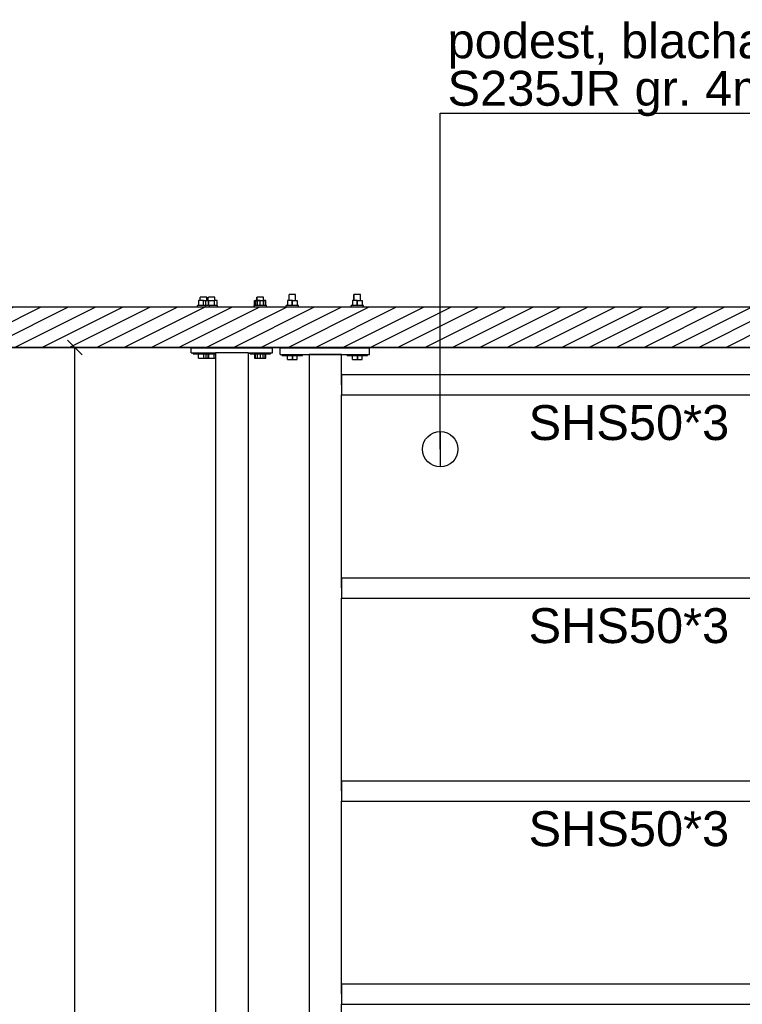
# Model space of a CAD drawing. Header units: millimetres. Extents: x 30 to 140409, y 21 to 10629.
# Tile 17 of 37: x 79293 to 81072, y 4118 to 6542. Entities that reach past the tile are written whole.
import ezdxf

# ---------------------------------------------------------------- set-up
doc = ezdxf.new("R2010")
doc.units = ezdxf.units.MM
doc.styles.add('Arial', font='ARIAL.TTF', dxfattribs={"height": 0.2})
doc.styles.add('Arial Narrow', font='ARIALN.TTF', dxfattribs={"height": 0.2})

# ---------------------------------------------------------------- blocks, each defined once
blk = doc.blocks.new('Bolt-20590 - 1314')
at = {"color": 7}
for p, q in [((79964, 5851.1), (79952, 5851.1)), ((79952, 5851.1), (79952, 5838.1)), ((79957.1, 5865.1), (79956, 5865.1)), ((79956, 5851.1), (79956, 5865.1)), ((79960, 5865.1), (79957.1, 5865.1)), ((79964, 5865.1), (79960, 5865.1)), ((79968, 5865.1), (79964, 5865.1)), ((79964, 5851.1), (79976, 5851.1)), ((79964, 5838.1), (79964, 5851.1)), ((79970.9, 5865.1), (79968, 5865.1)), ((79972, 5865.1), (79970.9, 5865.1)), ((79972, 5851.1), (79972, 5865.1)), ((79976, 5851.1), (79976, 5838.1)), ((80124, 5851.1), (80112, 5851.1)), ((80112, 5851.1), (80112, 5838.1)), ((80117.1, 5865.1), (80116, 5865.1)), ((80116, 5851.1), (80116, 5865.1)), ((80120, 5865.1), (80117.1, 5865.1)), ((80124, 5865.1), (80120, 5865.1)), ((80128, 5865.1), (80124, 5865.1)), ((80124, 5851.1), (80136, 5851.1)), ((80124, 5838.1), (80124, 5851.1)), ((80130.9, 5865.1), (80128, 5865.1)), ((80132, 5865.1), (80130.9, 5865.1)), ((80132, 5851.1), (80132, 5865.1)), ((80136, 5851.1), (80136, 5838.1)), ((79951, 5838.1), (79949, 5838.1)), ((79949, 5835.1), (79949, 5838.1)), ((79956.5, 5838.1), (79951, 5838.1)), ((79964, 5838.1), (79956.5, 5838.1)), ((79971.5, 5838.1), (79964, 5838.1)), ((79977, 5838.1), (79971.5, 5838.1)), ((79979, 5838.1), (79977, 5838.1)), ((79979, 5835.1), (79979, 5838.1)), ((80111, 5838.1), (80109, 5838.1)), ((80109, 5835.1), (80109, 5838.1)), ((80116.5, 5838.1), (80111, 5838.1)), ((80124, 5838.1), (80116.5, 5838.1)), ((80131.5, 5838.1), (80124, 5838.1)), ((80137, 5838.1), (80131.5, 5838.1)), ((80139, 5838.1), (80137, 5838.1)), ((80139, 5835.1), (80139, 5838.1)), ((79956, 5734.1), (79956, 5735.1)), ((79972, 5734.1), (79972, 5735.1)), ((80116, 5734.1), (80116, 5735.1)), ((80132, 5734.1), (80132, 5735.1)), ((79939, 5715.1), (79939, 5718.1)), ((79939, 5715.1), (79942.3, 5715.1)), ((79942.3, 5715.1), (79951.5, 5715.1)), ((79951.5, 5715.1), (79964, 5715.1)), ((79952, 5705.1), (79952, 5715.1)), ((79952, 5705.1), (79964, 5705.1)), ((79964, 5715.1), (79976.5, 5715.1)), ((79964, 5715.1), (79964, 5705.1)), ((79964, 5705.1), (79976, 5705.1)), ((79976, 5705.1), (79976, 5715.1)), ((79976.5, 5715.1), (79985.6, 5715.1)), ((79985.6, 5715.1), (79989, 5715.1)), ((79989, 5715.1), (79989, 5718.1)), ((80099, 5715.1), (80099, 5718.1)), ((80099, 5715.1), (80102.3, 5715.1)), ((80102.3, 5715.1), (80111.5, 5715.1)), ((80111.5, 5715.1), (80124, 5715.1)), ((80112, 5705.1), (80112, 5715.1)), ((80112, 5705.1), (80124, 5705.1)), ((80124, 5715.1), (80136.5, 5715.1)), ((80124, 5715.1), (80124, 5705.1)), ((80124, 5705.1), (80136, 5705.1)), ((80136, 5705.1), (80136, 5715.1)), ((80136.5, 5715.1), (80145.6, 5715.1)), ((80145.6, 5715.1), (80149, 5715.1)), ((80149, 5715.1), (80149, 5718.1))]:
    blk.add_line(p, q, dxfattribs=at)
blk = doc.blocks.new('Part-20577 - 1314')
at = {"color": 7}
blk.add_line((80005.3, 5718.1), (80085.3, 5718.1), dxfattribs=at)
blk = doc.blocks.new('Bolt-22257 - 1314')
at = {"color": 7}
for p, q in [((79751.3, 5851.1), (79758.3, 5851.1)), ((79751.3, 5838.1), (79751.3, 5851.1)), ((79757.2, 5859.1), (79758.3, 5859.1)), ((79757.2, 5851.1), (79757.2, 5859.1)), ((79761.2, 5859.1), (79758.3, 5859.1)), ((79758.3, 5851.1), (79772.1, 5851.1)), ((79758.3, 5838.1), (79758.3, 5851.1)), ((79765.2, 5859.1), (79761.2, 5859.1)), ((79769.2, 5859.1), (79765.2, 5859.1)), ((79772.1, 5859.1), (79769.2, 5859.1)), ((79773.2, 5859.1), (79772.1, 5859.1)), ((79779, 5851.1), (79772.1, 5851.1)), ((79772.1, 5851.1), (79772.1, 5838.1)), ((79773.2, 5851.1), (79773.2, 5859.1)), ((79779, 5838.1), (79779, 5851.1)), ((79871.3, 5851.1), (79878.3, 5851.1)), ((79871.3, 5838.1), (79871.3, 5851.1)), ((79877.2, 5859.1), (79878.3, 5859.1)), ((79877.2, 5851.1), (79877.2, 5859.1)), ((79881.2, 5859.1), (79878.3, 5859.1)), ((79878.3, 5851.1), (79892.1, 5851.1)), ((79878.3, 5838.1), (79878.3, 5851.1)), ((79885.2, 5859.1), (79881.2, 5859.1)), ((79889.2, 5859.1), (79885.2, 5859.1)), ((79892.1, 5859.1), (79889.2, 5859.1)), ((79893.2, 5859.1), (79892.1, 5859.1)), ((79899, 5851.1), (79892.1, 5851.1)), ((79892.1, 5851.1), (79892.1, 5838.1)), ((79893.2, 5851.1), (79893.2, 5859.1)), ((79899, 5838.1), (79899, 5851.1)), ((79750.2, 5838.1), (79752.2, 5838.1)), ((79750.2, 5835.1), (79750.2, 5838.1)), ((79757.7, 5838.1), (79752.2, 5838.1)), ((79765.2, 5838.1), (79757.7, 5838.1)), ((79772.7, 5838.1), (79765.2, 5838.1)), ((79778.2, 5838.1), (79772.7, 5838.1)), ((79780.2, 5838.1), (79778.2, 5838.1)), ((79780.2, 5835.1), (79780.2, 5838.1)), ((79870.2, 5838.1), (79872.2, 5838.1)), ((79870.2, 5835.1), (79870.2, 5838.1)), ((79877.7, 5838.1), (79872.2, 5838.1)), ((79885.2, 5838.1), (79877.7, 5838.1)), ((79892.7, 5838.1), (79885.2, 5838.1)), ((79898.2, 5838.1), (79892.7, 5838.1)), ((79900.2, 5838.1), (79898.2, 5838.1)), ((79900.2, 5835.1), (79900.2, 5838.1)), ((79740.2, 5719.1), (79740.2, 5722.1)), ((79757.2, 5734.1), (79757.2, 5735.1)), ((79773.2, 5734.1), (79773.2, 5735.1)), ((79860.2, 5719.1), (79860.2, 5722.1)), ((79877.2, 5734.1), (79877.2, 5735.1)), ((79893.2, 5734.1), (79893.2, 5735.1)), ((79910.2, 5719.1), (79910.2, 5722.1)), ((79740.2, 5719.1), (79743.5, 5719.1)), ((79743.5, 5719.1), (79752.7, 5719.1)), ((79751.3, 5719.1), (79751.3, 5709.1)), ((79751.3, 5709.1), (79758.3, 5709.1)), ((79752.7, 5719.1), (79765.2, 5719.1)), ((79758.3, 5709.1), (79758.3, 5719.1)), ((79758.3, 5709.1), (79772.1, 5709.1)), ((79765.2, 5719.1), (79775.3, 5719.1)), ((79772.1, 5709.1), (79772.1, 5719.1)), ((79772.1, 5709.1), (79775.3, 5709.1)), ((79860.2, 5719.1), (79863.5, 5719.1)), ((79863.5, 5719.1), (79872.7, 5719.1)), ((79871.3, 5719.1), (79871.3, 5709.1)), ((79871.3, 5709.1), (79878.3, 5709.1)), ((79872.7, 5719.1), (79885.2, 5719.1)), ((79878.3, 5709.1), (79878.3, 5719.1)), ((79878.3, 5709.1), (79892.1, 5709.1)), ((79885.2, 5719.1), (79897.7, 5719.1)), ((79892.1, 5709.1), (79892.1, 5719.1)), ((79892.1, 5709.1), (79899, 5709.1)), ((79897.7, 5719.1), (79906.8, 5719.1)), ((79899, 5709.1), (79899, 5719.1)), ((79906.8, 5719.1), (79910.2, 5719.1))]:
    blk.add_line(p, q, dxfattribs=at)
blk = doc.blocks.new('Part-20614 - 1314')
at = {"color": 7}
for p, q in [((80085.3, 4168.1), (80085.3, 4118.1)), ((80085.3, 4168.1), (81500.3, 4168.1)), ((81500.3, 4168.1), (81500.3, 4118.1)), ((80085.3, 4118.1), (81500.3, 4118.1))]:
    blk.add_line(p, q, dxfattribs=at)
blk = doc.blocks.new('Bolt-22262 - 1314')
at = {"color": 7}
for p, q in [((79745.3, 5851.1), (79733.3, 5851.1)), ((79733.3, 5851.1), (79733.3, 5838.1)), ((79738.4, 5859.1), (79737.3, 5859.1)), ((79737.3, 5851.1), (79737.3, 5859.1)), ((79741.3, 5859.1), (79738.4, 5859.1)), ((79745.3, 5859.1), (79741.3, 5859.1)), ((79749.3, 5859.1), (79745.3, 5859.1)), ((79745.3, 5851.1), (79757.3, 5851.1)), ((79745.3, 5838.1), (79745.3, 5851.1)), ((79752.2, 5859.1), (79749.3, 5859.1)), ((79753.3, 5859.1), (79752.2, 5859.1)), ((79753.3, 5851.1), (79753.3, 5859.1)), ((79757.3, 5851.1), (79757.3, 5838.1)), ((79885.3, 5851.1), (79873.3, 5851.1)), ((79873.3, 5851.1), (79873.3, 5838.1)), ((79878.4, 5859.1), (79877.3, 5859.1)), ((79877.3, 5851.1), (79877.3, 5859.1)), ((79881.3, 5859.1), (79878.4, 5859.1)), ((79885.3, 5859.1), (79881.3, 5859.1)), ((79889.3, 5859.1), (79885.3, 5859.1)), ((79885.3, 5851.1), (79897.3, 5851.1)), ((79885.3, 5838.1), (79885.3, 5851.1)), ((79892.2, 5859.1), (79889.3, 5859.1)), ((79893.3, 5859.1), (79892.2, 5859.1)), ((79893.3, 5851.1), (79893.3, 5859.1)), ((79897.3, 5851.1), (79897.3, 5838.1)), ((79732.3, 5838.1), (79730.3, 5838.1)), ((79730.3, 5835.1), (79730.3, 5838.1)), ((79737.8, 5838.1), (79732.3, 5838.1)), ((79745.3, 5838.1), (79737.8, 5838.1)), ((79752.8, 5838.1), (79745.3, 5838.1)), ((79758.3, 5838.1), (79752.8, 5838.1)), ((79760.3, 5838.1), (79758.3, 5838.1)), ((79760.3, 5835.1), (79760.3, 5838.1)), ((79872.3, 5838.1), (79870.3, 5838.1)), ((79870.3, 5835.1), (79870.3, 5838.1)), ((79877.8, 5838.1), (79872.3, 5838.1)), ((79885.3, 5838.1), (79877.8, 5838.1)), ((79892.8, 5838.1), (79885.3, 5838.1)), ((79898.3, 5838.1), (79892.8, 5838.1)), ((79900.3, 5838.1), (79898.3, 5838.1)), ((79900.3, 5835.1), (79900.3, 5838.1)), ((79720.3, 5719.1), (79720.3, 5722.1)), ((79737.3, 5734.1), (79737.3, 5735.1)), ((79753.3, 5734.1), (79753.3, 5735.1)), ((79770.3, 5719.1), (79770.3, 5722.1)), ((79860.3, 5719.1), (79860.3, 5722.1)), ((79877.3, 5734.1), (79877.3, 5735.1)), ((79893.3, 5734.1), (79893.3, 5735.1)), ((79910.3, 5719.1), (79910.3, 5722.1)), ((79720.3, 5719.1), (79723.6, 5719.1)), ((79723.6, 5719.1), (79732.8, 5719.1)), ((79732.8, 5719.1), (79745.3, 5719.1)), ((79733.3, 5709.1), (79733.3, 5719.1)), ((79733.3, 5709.1), (79745.3, 5709.1)), ((79745.3, 5719.1), (79757.8, 5719.1)), ((79745.3, 5719.1), (79745.3, 5709.1)), ((79745.3, 5709.1), (79757.3, 5709.1)), ((79757.3, 5709.1), (79757.3, 5719.1)), ((79757.8, 5719.1), (79766.9, 5719.1)), ((79766.9, 5719.1), (79770.3, 5719.1)), ((79860.3, 5719.1), (79863.6, 5719.1)), ((79863.6, 5719.1), (79872.8, 5719.1)), ((79872.8, 5719.1), (79885.3, 5719.1)), ((79873.3, 5709.1), (79873.3, 5719.1)), ((79873.3, 5709.1), (79885.3, 5709.1)), ((79885.3, 5719.1), (79897.8, 5719.1)), ((79885.3, 5719.1), (79885.3, 5709.1)), ((79885.3, 5709.1), (79897.3, 5709.1)), ((79897.3, 5709.1), (79897.3, 5719.1)), ((79897.8, 5719.1), (79906.9, 5719.1)), ((79906.9, 5719.1), (79910.3, 5719.1))]:
    blk.add_line(p, q, dxfattribs=at)
blk = doc.blocks.new('Part-20591 - 1314')
at = {"color": 7}
for p, q in [((80154.3, 5734.1), (79934.3, 5734.1)), ((79934.3, 5718.1), (79934.3, 5734.1)), ((79934.3, 5734.1), (80154.3, 5734.1)), ((80154.3, 5718.1), (80154.3, 5734.1)), ((79934.3, 5718.1), (80005.3, 5718.1)), ((80085.3, 5718.1), (80154.3, 5718.1))]:
    blk.add_line(p, q, dxfattribs=at)
blk = doc.blocks.new('Part-20571 - 1314')
at = {"color": 7}
for p, q in [((80085.3, 5718.1), (80005.3, 5718.1)), ((80005.3, 5718.1), (80005.3, 2306.1)), ((80085.3, 5643.1), (80085.3, 5718.1)), ((80085.3, 5143.1), (80085.3, 5618.1)), ((80085.3, 4643.1), (80085.3, 5118.1)), ((80085.3, 4143.1), (80085.3, 4618.1)), ((80085.3, 2306.1), (80085.3, 4118.1))]:
    blk.add_line(p, q, dxfattribs=at)
blk = doc.blocks.new('Part-20613 - 1314')
at = {"color": 7}
for p, q in [((80085.3, 5168.1), (80085.3, 5118.1)), ((80085.3, 5168.1), (81500.3, 5168.1)), ((81500.3, 5168.1), (81500.3, 5118.1)), ((80085.3, 5118.1), (81500.3, 5118.1))]:
    blk.add_line(p, q, dxfattribs=at)
blk = doc.blocks.new('Part-20575 - 1314')
at = {"color": 7}
for p, q in [((79995.2, 5735), (79995.2, 5735.1)), ((80095.2, 5735), (79995.2, 5735)), ((80095.2, 5735.1), (80095.2, 5735))]:
    blk.add_line(p, q, dxfattribs=at)
blk = doc.blocks.new('Bolt-20592 - 1314')
at = {"color": 7}
for p, q in [((79964.3, 5851.1), (79952.3, 5851.1)), ((79952.3, 5851.1), (79952.3, 5838.1)), ((79957.4, 5865.1), (79956.3, 5865.1)), ((79956.3, 5851.1), (79956.3, 5865.1)), ((79960.3, 5865.1), (79957.4, 5865.1)), ((79964.3, 5865.1), (79960.3, 5865.1)), ((79968.3, 5865.1), (79964.3, 5865.1)), ((79964.3, 5851.1), (79976.3, 5851.1)), ((79964.3, 5838.1), (79964.3, 5851.1)), ((79971.2, 5865.1), (79968.3, 5865.1)), ((79972.3, 5865.1), (79971.2, 5865.1)), ((79972.3, 5851.1), (79972.3, 5865.1)), ((79976.3, 5851.1), (79976.3, 5838.1)), ((80124.3, 5851.1), (80112.3, 5851.1)), ((80112.3, 5851.1), (80112.3, 5838.1)), ((80117.4, 5865.1), (80116.3, 5865.1)), ((80116.3, 5851.1), (80116.3, 5865.1)), ((80120.3, 5865.1), (80117.4, 5865.1)), ((80124.3, 5865.1), (80120.3, 5865.1)), ((80128.3, 5865.1), (80124.3, 5865.1)), ((80124.3, 5851.1), (80136.3, 5851.1)), ((80124.3, 5838.1), (80124.3, 5851.1)), ((80131.2, 5865.1), (80128.3, 5865.1)), ((80132.3, 5865.1), (80131.2, 5865.1)), ((80132.3, 5851.1), (80132.3, 5865.1)), ((80136.3, 5851.1), (80136.3, 5838.1)), ((79951.3, 5838.1), (79949.3, 5838.1)), ((79949.3, 5835.1), (79949.3, 5838.1)), ((79956.8, 5838.1), (79951.3, 5838.1)), ((79964.3, 5838.1), (79956.8, 5838.1)), ((79971.8, 5838.1), (79964.3, 5838.1)), ((79977.3, 5838.1), (79971.8, 5838.1)), ((79979.3, 5838.1), (79977.3, 5838.1)), ((79979.3, 5835.1), (79979.3, 5838.1)), ((80111.3, 5838.1), (80109.3, 5838.1)), ((80109.3, 5835.1), (80109.3, 5838.1)), ((80116.8, 5838.1), (80111.3, 5838.1)), ((80124.3, 5838.1), (80116.8, 5838.1)), ((80131.8, 5838.1), (80124.3, 5838.1)), ((80137.3, 5838.1), (80131.8, 5838.1)), ((80139.3, 5838.1), (80137.3, 5838.1)), ((80139.3, 5835.1), (80139.3, 5838.1)), ((79956.3, 5734.1), (79956.3, 5735.1)), ((79972.3, 5734.1), (79972.3, 5735.1)), ((80116.3, 5734.1), (80116.3, 5735.1)), ((80132.3, 5734.1), (80132.3, 5735.1)), ((79939.3, 5715.1), (79939.3, 5718.1)), ((79939.3, 5715.1), (79942.6, 5715.1)), ((79942.6, 5715.1), (79951.8, 5715.1)), ((79951.8, 5715.1), (79964.3, 5715.1)), ((79952.3, 5705.1), (79952.3, 5715.1)), ((79952.3, 5705.1), (79964.3, 5705.1)), ((79964.3, 5715.1), (79976.8, 5715.1)), ((79964.3, 5715.1), (79964.3, 5705.1)), ((79964.3, 5705.1), (79976.3, 5705.1)), ((79976.3, 5705.1), (79976.3, 5715.1)), ((79976.8, 5715.1), (79985.9, 5715.1)), ((79985.9, 5715.1), (79989.3, 5715.1)), ((79989.3, 5715.1), (79989.3, 5718.1)), ((80099.3, 5715.1), (80099.3, 5718.1)), ((80099.3, 5715.1), (80102.6, 5715.1)), ((80102.6, 5715.1), (80111.8, 5715.1)), ((80111.8, 5715.1), (80124.3, 5715.1)), ((80112.3, 5705.1), (80112.3, 5715.1)), ((80112.3, 5705.1), (80124.3, 5705.1)), ((80124.3, 5715.1), (80136.8, 5715.1)), ((80124.3, 5715.1), (80124.3, 5705.1)), ((80124.3, 5705.1), (80136.3, 5705.1)), ((80136.3, 5705.1), (80136.3, 5715.1)), ((80136.8, 5715.1), (80145.9, 5715.1)), ((80145.9, 5715.1), (80149.3, 5715.1)), ((80149.3, 5715.1), (80149.3, 5718.1))]:
    blk.add_line(p, q, dxfattribs=at)
blk = doc.blocks.new('Part-1870 - 1314')
at = {"color": 7}
blk.add_line((78305.3, 5835.1), (84776.3, 5835.1), dxfattribs=at)
blk = doc.blocks.new('Part-1872 - 1314')
h = blk.add_hatch()
h.set_pattern_fill('', color=96, scale=30, style=0, pattern_type=0)
h.set_pattern_definition([(26.56505, (84803.092, 5735.11), (-33.67596, 16.83798), [])])
h.paths.add_polyline_path([(78278.5, 5735.1), (84803.1, 5735.1), (84776.3, 5835.1), (78305.3, 5835.1)])
at = {"color": 96}
for p, q in [((78305.3, 5835.1), (84776.3, 5835.1)), ((78305.3, 5835.1), (84776.3, 5835.1)), ((78278.5, 5735.1), (84803.1, 5735.1))]:
    blk.add_line(p, q, dxfattribs=at)
blk = doc.blocks.new('Part-1877 - 1314')
at = {"color": 7}
for p, q in [((79855.3, 5722.1), (79775.3, 5722.1)), ((79775.3, 5722.1), (79775.3, 2825.2)), ((79855.3, 5722.1), (79855.3, 2825.2))]:
    blk.add_line(p, q, dxfattribs=at)
blk = doc.blocks.new('Part-20589 - 1314')
at = {"color": 7}
for p, q in [((79934, 5734.1), (79934.3, 5734.1)), ((79934, 5718.1), (79934, 5734.1)), ((79934, 5734.1), (80154, 5734.1)), ((79934.3, 5718.1), (79934, 5718.1))]:
    blk.add_line(p, q, dxfattribs=at)
blk = doc.blocks.new('Part-20612 - 1314')
at = {"color": 7}
for p, q in [((80085.3, 5668.1), (80085.3, 5618.1)), ((80085.3, 5668.1), (81500.3, 5668.1)), ((81500.3, 5668.1), (81500.3, 5618.1)), ((80085.3, 5618.1), (81500.3, 5618.1))]:
    blk.add_line(p, q, dxfattribs=at)
blk = doc.blocks.new('Part-20615 - 1314')
at = {"color": 7}
for p, q in [((80085.3, 4668.1), (80085.3, 4618.1)), ((80085.3, 4668.1), (81500.3, 4668.1)), ((81500.3, 4668.1), (81500.3, 4618.1)), ((80085.3, 4618.1), (81500.3, 4618.1))]:
    blk.add_line(p, q, dxfattribs=at)
blk = doc.blocks.new('Part-22256 - 1314')
at = {"color": 7}
for p, q in [((79735.2, 5734.1), (79735.2, 5734.1)), ((79915.2, 5734.1), (79915.2, 5734.1))]:
    blk.add_line(p, q, dxfattribs=at)
blk = doc.blocks.new('Part-22261 - 1314')
at = {"color": 7}
for p, q in [((79915.3, 5734.1), (79715.3, 5734.1)), ((79715.3, 5722.1), (79715.3, 5734.1)), ((79715.3, 5734.1), (79915.3, 5734.1)), ((79715.3, 5722.1), (79775.3, 5722.1)), ((79855.3, 5722.1), (79915.3, 5722.1)), ((79915.3, 5722.1), (79915.3, 5734.1))]:
    blk.add_line(p, q, dxfattribs=at)
blk = doc.blocks.new('StraightDimension-6862 - 1314')
at = {"color": 174}
for p, q in [((79446.8, 5717.1), (79410.8, 5753.1)), ((81510.8, 5735.1), (79356.8, 5735.1)), ((79428.8, 2235.1), (79428.8, 5735.1))]:
    blk.add_line(p, q, dxfattribs=at)
at = {"color": 30, "style": 'Arial Narrow'}
blk.add_text('3500', height=85.9, rotation=90.0002, dxfattribs=at).set_placement((79401.8, 3875.7))
blk = doc.blocks.new('StraightDimension-6876 - 1314')
at = {"color": 174}
for p, q in [((78134.1, 5717.1), (78098.1, 5753.1)), ((80467.2, 5735.1), (78044.1, 5735.1)), ((78116.1, 3735.2), (78116.1, 5735.1)), ((78060.8, 3735.2), (78188.1, 3735.2)), ((78098.1, 3753.2), (78134.1, 3717.2))]:
    blk.add_line(p, q, dxfattribs=at)
at = {"color": 30, "style": 'Arial Narrow'}
blk.add_text('2000', height=85.9, rotation=90.0002, dxfattribs=at).set_placement((78089.1, 4625.7))
blk = doc.blocks.new('StraightDimension-27109 - 1314')
at = {"color": 174}
blk.add_line((81427.1, 5735.1), (79086.7, 5735.1), dxfattribs=at)
blk = doc.blocks.new('Mark-22685 - 1314')
at = {"color": 30, "style": 'Arial'}
blk.add_text('SHS50*3', height=85.96, dxfattribs=at).set_placement((80545.9, 5007.1))
blk = doc.blocks.new('Text-22809 - 1314')
at = {"color": 136}
for p, q in [((80328.4, 5484.6), (80328.4, 6312.3)), ((80328.4, 6312.3), (82118.9, 6312.3)), ((80328.4, 5528.1), (80328.4, 5441.1))]:
    blk.add_line(p, q, dxfattribs=at)
blk.add_circle((80328.4, 5484.6), 43.5, dxfattribs=at)
at = {"color": 30, "style": 'Arial'}
for s, p in [('podest, blacha ryflowana ', (80346.4, 6447.3)), ('S235JR gr. 4mm, ocynk ogniowy', (80346.4, 6330.3))]:
    blk.add_text(s, height=85.957, dxfattribs=at).set_placement(p)
blk = doc.blocks.new('Mark-22681 - 1314')
at = {"color": 30, "style": 'Arial'}
blk.add_text('SHS50*3', height=85.96, dxfattribs=at).set_placement((80545.9, 4507.1))
blk = doc.blocks.new('Mark-22689 - 1314')
at = {"color": 30, "style": 'Arial'}
blk.add_text('SHS50*3', height=85.96, dxfattribs=at).set_placement((80545.9, 5507.1))

msp = doc.modelspace()

# ---------------------------------------------------------------- block references
for name in ['Text-22809 - 1314', 'Bolt-22262 - 1314', 'Bolt-22257 - 1314', 'Bolt-20590 - 1314', 'Bolt-20592 - 1314', 'Part-1872 - 1314', 'Part-1870 - 1314', 'StraightDimension-6876 - 1314', 'StraightDimension-27109 - 1314', 'StraightDimension-6862 - 1314', 'Part-22261 - 1314', 'Part-22256 - 1314', 'Part-1877 - 1314', 'Part-20589 - 1314', 'Part-20591 - 1314', 'Part-20575 - 1314', 'Part-20577 - 1314', 'Part-20571 - 1314', 'Part-20612 - 1314', 'Mark-22689 - 1314', 'Part-20613 - 1314', 'Mark-22685 - 1314', 'Part-20615 - 1314', 'Mark-22681 - 1314', 'Part-20614 - 1314']:
    msp.add_blockref(name, (0, 0))

doc.saveas('drawing.dxf')
